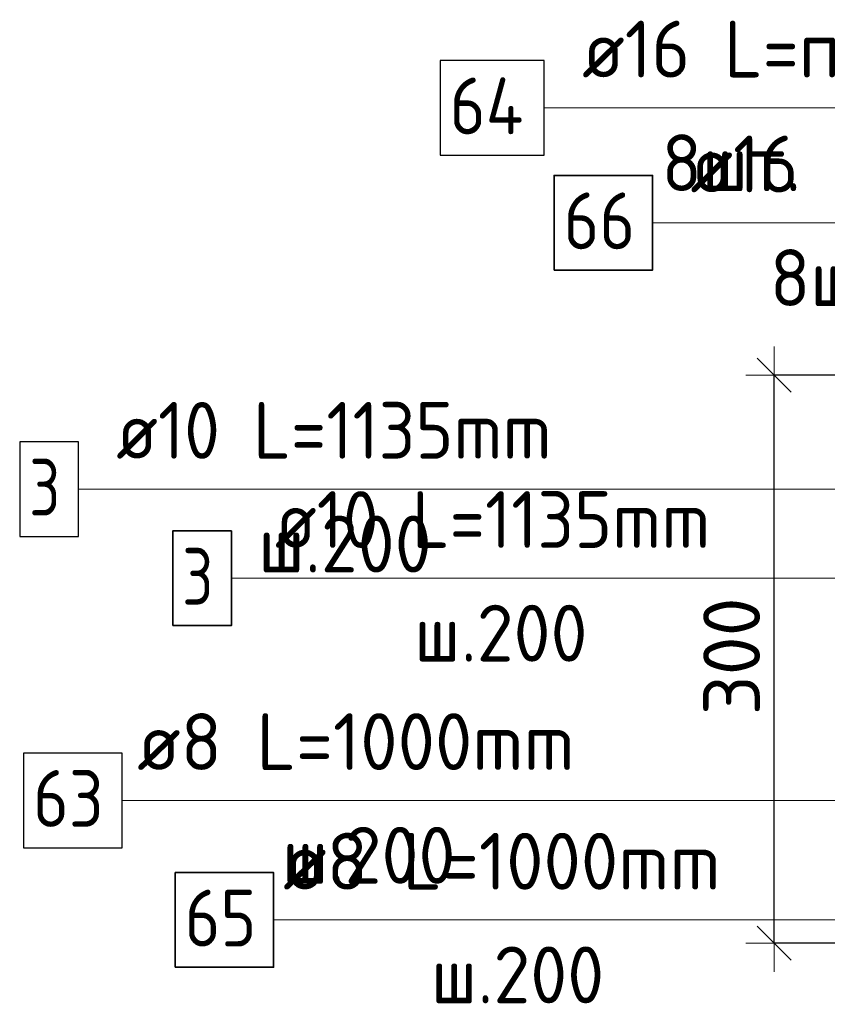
# Model space of a CAD drawing. Header units: metres. Extents: x -38 to 93, y -15 to 21.
# Tile 126 of 194: x 71.607 to 72.033, y 6.3 to 6.82. Entities that reach past the tile are written whole.
import ezdxf

# ---------------------------------------------------------------- set-up
doc = ezdxf.new("R2010")
doc.units = ezdxf.units.M
doc.header["$PDMODE"] = 65
for name, color, linetype, lineweight in [('XR$3$Арм.стержн. Арматура края', 96, 'Continuous', 35), ('XR$3$Арм.стержн. Хомут', 240, 'Continuous', 35), ('XR$3$Арм.стержн.горизонт. 1', 180, 'Continuous', 35), ('XR$5$Арм.стержн. Арматура края', 96, 'Continuous', 35), ('XR$5$Арм.стержн. Хомут', 240, 'Continuous', 35), ('XR$5$Арм.стержн.горизонт. 1', 180, 'Continuous', 35), ('XR$5$Размерная линия (1)', 7, 'Continuous', 13)]:
    doc.layers.add(name, color=color, linetype=linetype, lineweight=lineweight)
doc.styles.add('ISOCPEUR', font='txt')
doc.dimstyles.new('DIMSTYLE_12', dxfattribs={"dimtxt": 0.03, "dimasz": 0.03, "dimexe": 0, "dimexo": 0, "dimgap": 0.015, "dimtad": 2, "dimdec": 0, "dimlfac": 1000, "dimrnd": 1, "dimzin": 12, "dimdsep": 46, "dimtxsty": 'ISOCPEUR', "dimblk1": 'ALL_ML_STRICH', "dimblk2": 'ALL_ML_STRICH', "dimsah": 1, "dimcen": 0, "dimclrd": 7, "dimclre": 256, "dimclrt": 7, "dimadec": 0, "dimazin": 0, "dimtfac": 1, "dimtdec": 0, "dimtix": 1, "dimtmove": 2, "dimatfit": 3, "dimfxl": 0, "dimtzin": 0, "dimlwd": 0, "dimlwe": -3, "dimarcsym": 0})

# ---------------------------------------------------------------- blocks, each defined once
blk = doc.blocks.new('ALL_ML_STRICH')
at = {"color": 0, "linetype": 'ByBlock', "lineweight": -2}
for p, q in [((0, -0.5), (0, 0.5)), ((-0.3, -0.3), (0.3, 0.3)), ((-1, 0), (0.5, 0))]:
    blk.add_line(p, q, dxfattribs=at)
blk = doc.blocks.new('*D502')
at = {"layer": 'DEFPOINTS', "color": 7, "linetype": 'Continuous', "lineweight": 13, "transparency": 33554687}
for p in [(72.1258, 6.63192), (72.00546, 6.33192), (72.12577, 6.33192)]:
    blk.add_point(p, dxfattribs=at)
at = {"layer": 'XR$5$Размерная линия (1)', "color": 9, "linetype": 'Continuous', "lineweight": -2, "true_color": 0xc7c7c7, "transparency": 33554687}
for p, q in [((72.1058, 6.63192), (72.00546, 6.63192)), ((72.10577, 6.33192), (72.00546, 6.33192))]:
    blk.add_line(p, q, dxfattribs=at)
at = {"layer": 'XR$5$Размерная линия (1)', "color": 7, "linetype": 'Continuous', "lineweight": -2, "transparency": 33554687}
blk.add_line((72.00546, 6.33192), (72.00546, 6.63192), dxfattribs=at)
at = {"layer": 'XR$5$Размерная линия (1)', "color": 7, "linetype": 'Continuous', "lineweight": 13, "transparency": 33554687, "xscale": 0.03, "yscale": 0.03, "zscale": 0.03}
for p, rotation in [((72.00546, 6.63192), 90), ((72.00546, 6.33192), 270)]:
    blk.add_blockref('ALL_ML_STRICH', p, dxfattribs=dict(at, rotation=rotation))
at = {"layer": 'XR$5$Размерная линия (1)', "color": 7, "linetype": 'Continuous', "lineweight": 13, "transparency": 33554687, "insert": (71.98296, 6.48342), "char_height": 0.03, "width": 0.09, "attachment_point": 5, "rotation": 90, "style": 'ISOCPEUR'}
blk.add_mtext('\\A1;{300}', dxfattribs=at)

msp = doc.modelspace()

# ---------------------------------------------------------------- linework, layer by layer
at = {"layer": 'XR$3$Арм.стержн. Арматура края', "color": 7, "linetype": 'Continuous', "lineweight": 13, "transparency": 33554687}
for p, q in [((71.71872, 6.52464), (72.02872, 6.52464)), ((72.02872, 6.52464), (72.24432, 6.52464))]:
    msp.add_line(p, q, dxfattribs=at)
at = {"layer": 'XR$3$Арм.стержн. Арматура края', "color": 7, "linetype": 'Continuous', "lineweight": 35, "transparency": 33554687}
msp.add_lwpolyline([(71.68772, 6.49964), (71.71872, 6.49964), (71.71872, 6.54964), (71.68772, 6.54964), (71.68772, 6.49964)], dxfattribs=at)
at = {"layer": 'XR$3$Арм.стержн. Хомут', "color": 7, "linetype": 'Continuous', "lineweight": 13, "transparency": 33554687}
for p, q in [((71.74104, 6.34423), (72.02404, 6.34423)), ((72.02404, 6.34423), (72.24328, 6.34423))]:
    msp.add_line(p, q, dxfattribs=at)
at = {"layer": 'XR$3$Арм.стержн. Хомут', "color": 7, "linetype": 'Continuous', "lineweight": 35, "transparency": 33554687}
msp.add_lwpolyline([(71.68904, 6.31923), (71.74104, 6.31923), (71.74104, 6.36923), (71.68904, 6.36923), (71.68904, 6.31923)], dxfattribs=at)
at = {"layer": 'XR$3$Арм.стержн.горизонт. 1', "color": 7, "linetype": 'Continuous', "lineweight": 13, "transparency": 33554687}
msp.add_line((71.9412, 6.71235), (72.1672, 6.71235), dxfattribs=at)
at = {"layer": 'XR$3$Арм.стержн.горизонт. 1', "color": 7, "linetype": 'Continuous', "lineweight": 35, "transparency": 33554687}
msp.add_lwpolyline([(71.8892, 6.68735), (71.9412, 6.68735), (71.9412, 6.73735), (71.8892, 6.73735), (71.8892, 6.68735)], dxfattribs=at)
at = {"layer": 'XR$5$Арм.стержн. Арматура края', "color": 7, "linetype": 'Continuous', "lineweight": 13, "transparency": 33554687}
for p, q in [((71.63789, 6.57172), (71.94489, 6.57172)), ((71.94489, 6.57172), (72.15577, 6.57172))]:
    msp.add_line(p, q, dxfattribs=at)
at = {"layer": 'XR$5$Арм.стержн. Арматура края', "color": 7, "linetype": 'Continuous', "lineweight": 25, "transparency": 33554687}
msp.add_lwpolyline([(71.60689, 6.54672), (71.63789, 6.54672), (71.63789, 6.59672), (71.60689, 6.59672), (71.60689, 6.54672)], dxfattribs=at)
at = {"layer": 'XR$5$Арм.стержн. Хомут', "color": 7, "linetype": 'Continuous', "lineweight": 13, "transparency": 33554687}
for p, q in [((71.66096, 6.40738), (71.94696, 6.40738)), ((71.94696, 6.40738), (72.15473, 6.40738))]:
    msp.add_line(p, q, dxfattribs=at)
at = {"layer": 'XR$5$Арм.стержн. Хомут', "color": 7, "linetype": 'Continuous', "lineweight": 25, "transparency": 33554687}
msp.add_lwpolyline([(71.60896, 6.38238), (71.66096, 6.38238), (71.66096, 6.43238), (71.60896, 6.43238), (71.60896, 6.38238)], dxfattribs=at)
at = {"layer": 'XR$5$Арм.стержн.горизонт. 1', "color": 7, "linetype": 'Continuous', "lineweight": 13, "transparency": 33554687}
msp.add_line((71.88397, 6.77302), (72.10997, 6.77302), dxfattribs=at)
at = {"layer": 'XR$5$Арм.стержн.горизонт. 1', "color": 7, "linetype": 'Continuous', "lineweight": 25, "transparency": 33554687}
msp.add_lwpolyline([(71.82897, 6.74802), (71.88397, 6.74802), (71.88397, 6.79802), (71.82897, 6.79802), (71.82897, 6.74802)], dxfattribs=at)

# ---------------------------------------------------------------- texts
at = {"layer": 'XR$3$Арм.стержн. Арматура края', "color": 7, "linetype": 'Continuous', "lineweight": 25, "transparency": 33554687, "char_height": 0.03, "attachment_point": 7, "style": 'ISOCPEUR'}
for s, insert, width in [('\\W0.92;ø10 L=1135mm ', (71.74172, 6.54064), 0.2806692), ('\\W0.78;3', (71.69272, 6.51064), 0.0326407), ('\\W0.95;ш.200 ', (71.81522, 6.48064), 0.1311995)]:
    msp.add_mtext(s, dxfattribs=dict(at, insert=insert, width=width))
at = {"layer": 'XR$3$Арм.стержн. Хомут', "color": 7, "linetype": 'Continuous', "lineweight": 25, "transparency": 33554687, "char_height": 0.03, "attachment_point": 7, "style": 'ISOCPEUR'}
for s, insert, width in [('\\W0.96;ø8 L=1000mm ', (71.74604, 6.36023), 0.2722217), ('\\W0.87;65', (71.69404, 6.33023), 0.0550812), ('\\W0.95;ш.200 ', (71.82404, 6.30023), 0.1311997)]:
    msp.add_mtext(s, dxfattribs=dict(at, insert=insert, width=width))
at = {"layer": 'XR$3$Арм.стержн.горизонт. 1', "color": 7, "linetype": 'Continuous', "lineweight": 25, "transparency": 33554687, "char_height": 0.03, "attachment_point": 7, "style": 'ISOCPEUR'}
for s, insert, width in [('\\W0.94;ø16 L=п.м.', (71.9612, 6.72835), 0.1999831), ('\\W0.87;66', (71.8942, 6.69835), 0.0550812), ('\\W0.94;8шт. ', (72.0032, 6.66835), 0.1161286)]:
    msp.add_mtext(s, dxfattribs=dict(at, insert=insert, width=width))
at = {"layer": 'XR$5$Арм.стержн. Арматура края', "color": 7, "linetype": 'Continuous', "lineweight": 18, "transparency": 33554687, "char_height": 0.03, "attachment_point": 7, "style": 'ISOCPEUR'}
for s, insert, width in [('\\W0.92;ø10 L=1135mm ', (71.65789, 6.58772), 0.2806692), ('\\W0.95;ш.200 ', (71.73289, 6.52772), 0.1311996)]:
    msp.add_mtext(s, dxfattribs=dict(at, insert=insert, width=width))
at = {"layer": 'XR$5$Арм.стержн. Арматура края', "color": 7, "linetype": 'Continuous', "lineweight": 25, "transparency": 33554687, "insert": (71.61189, 6.55772), "char_height": 0.03, "width": 0.0326407, "attachment_point": 7, "style": 'ISOCPEUR'}
msp.add_mtext('\\W0.78;3', dxfattribs=at)
at = {"layer": 'XR$5$Арм.стержн. Хомут', "color": 7, "linetype": 'Continuous', "lineweight": 18, "transparency": 33554687, "char_height": 0.03, "attachment_point": 7, "style": 'ISOCPEUR'}
for s, insert, width in [('\\W0.96;ø8 L=1000mm ', (71.66896, 6.42338), 0.2722217), ('\\W0.95;ш.200 ', (71.74546, 6.36338), 0.1311997)]:
    msp.add_mtext(s, dxfattribs=dict(at, insert=insert, width=width))
at = {"layer": 'XR$5$Арм.стержн. Хомут', "color": 7, "linetype": 'Continuous', "lineweight": 25, "transparency": 33554687, "insert": (71.61396, 6.39338), "char_height": 0.03, "width": 0.0550812, "attachment_point": 7, "style": 'ISOCPEUR'}
msp.add_mtext('\\W0.87;63', dxfattribs=at)
at = {"layer": 'XR$5$Арм.стержн.горизонт. 1', "color": 7, "linetype": 'Continuous', "lineweight": 25, "transparency": 33554687, "char_height": 0.03, "attachment_point": 7, "style": 'ISOCPEUR'}
for s, insert, width in [('\\W0.94;ø16 L=п.м.', (71.90397, 6.78902), 0.1999832), ('\\W0.88;64', (71.83397, 6.75902), 0.0581994), ('\\W0.94;8шт. ', (71.94597, 6.72902), 0.1161286)]:
    msp.add_mtext(s, dxfattribs=dict(at, insert=insert, width=width))

# ---------------------------------------------------------------- dimensions: what is measured, and where the dimension line sits
at = {"layer": 'XR$5$Размерная линия (1)', "color": 7, "linetype": 'Continuous', "lineweight": 13, "transparency": 33554687}
dim = msp.add_linear_dim(base=(72.00546, 6.63192), p1=(72.10577, 6.33192), p2=(72.1058, 6.63192), angle=90, dimstyle='DIMSTYLE_12', override={"dimpost": '<>', "dimclrd": 7, "dimclre": 9, "dimclrt": 7, "dimlwd": 0, "dimlwe": 65533}, dxfattribs=at)
dim.commit()
dim.dimension.update_dxf_attribs({"geometry": '*D502', "text_midpoint": (71.98296, 6.48342), "dimtype": 160})

doc.saveas('drawing.dxf')
